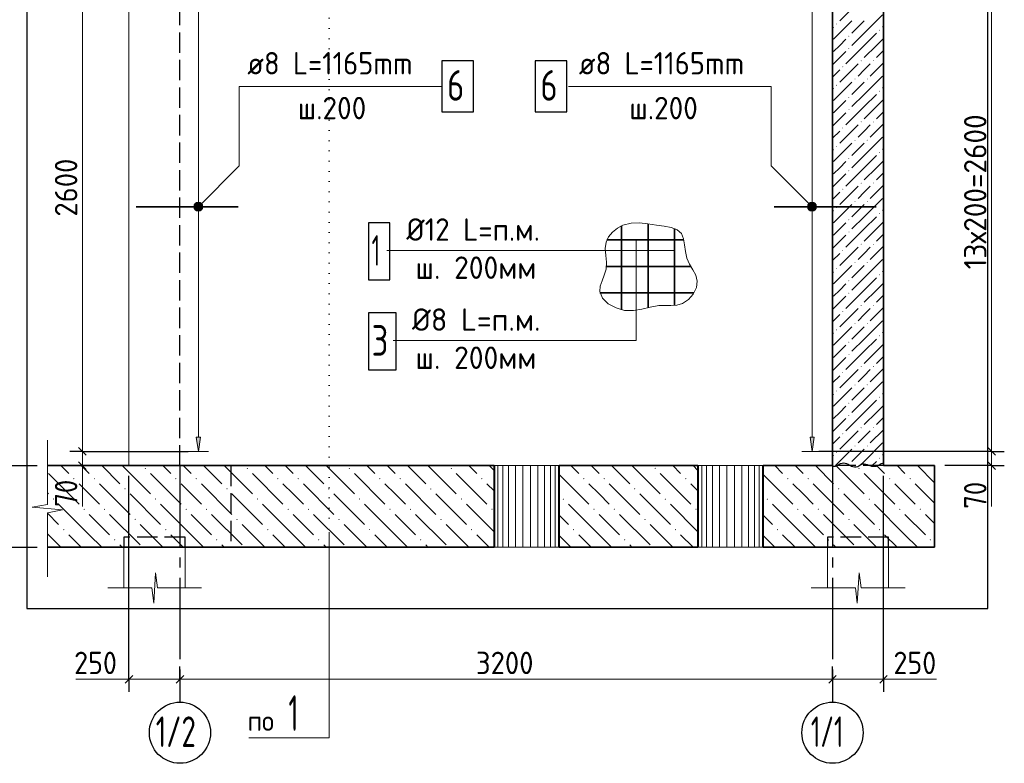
# Model space of a CAD drawing. Header units: millimetres. Extents: x 0 to 42000, y 0 to 29700.
# Tile 6 of 16: x 5109 to 14765, y 17300 to 24595. Entities that reach past the tile are written whole.
import ezdxf

# ---------------------------------------------------------------- set-up
doc = ezdxf.new("R2010")
doc.units = ezdxf.units.MM
for name, pattern in [('______2', [270, 200, -70]), ('______5', [1100, 800, -100, 100, -100]), ('______9', [100, 0, -100])]:
    doc.linetypes.add(name, pattern=pattern)
for name, color, linetype, lineweight in [('Standard', 7, 'Continuous', 25), ('ЖБ Плита Фундамента верхний уровень', 7, 'Continuous', 35), ('ЖБ Стена верхний уровень', 7, 'Continuous', 35), ('Позиционная метка линия выноска', 7, 'Continuous', 13), ('Позиционная метка номер позиции', 7, 'Continuous', 13), ('Примечания', 7, 'Continuous', 13), ('Размерная линия_ общее', 7, 'Continuous', 13), ('Сечения символ', 7, 'Continuous', 25), ('Стена обрамление П-обр.', 7, 'Continuous', 35)]:
    doc.layers.add(name, color=color, linetype=linetype, lineweight=lineweight)
doc.layers.add('Оси', color=7, linetype='______5')
doc.layers.add('Размерная выноска', color=7, linetype='Continuous')
doc.styles.add('ISOCPEUR', font='txt')

msp = doc.modelspace()

# ---------------------------------------------------------------- hatches: boundary and pattern name
at = {"layer": 'ЖБ Плита Фундамента верхний уровень', "linetype": 'Continuous', "lineweight": 18, "transparency": 33554687}
for points in [[(6334.5, 20192.1), (6341, 20198.6), (6347.5, 20192.1), (6341, 20185.6)], [(7334.5, 20192.1), (7341, 20198.6), (7347.5, 20192.1), (7341, 20185.6)], [(8334.5, 20192.1), (8341, 20198.6), (8347.5, 20192.1), (8341, 20185.6)], [(9334.5, 20192.1), (9341, 20198.6), (9347.5, 20192.1), (9341, 20185.6)], [(11334.5, 20192.1), (11341, 20198.6), (11347.5, 20192.1), (11341, 20185.6)], [(13334.5, 20192.1), (13341, 20198.6), (13347.5, 20192.1), (13341, 20185.6)], [(5634.5, 20092.1), (5641, 20098.6), (5647.5, 20092.1), (5641, 20085.6)], [(5834.5, 20092.1), (5841, 20098.6), (5847.5, 20092.1), (5841, 20085.6)], [(6634.5, 20092.1), (6641, 20098.6), (6647.5, 20092.1), (6641, 20085.6)], [(6834.5, 20092.1), (6841, 20098.6), (6847.5, 20092.1), (6841, 20085.6)], [(7634.5, 20092.1), (7641, 20098.6), (7647.5, 20092.1), (7641, 20085.6)], [(7834.5, 20092.1), (7841, 20098.6), (7847.5, 20092.1), (7841, 20085.6)], [(8634.5, 20092.1), (8641, 20098.6), (8647.5, 20092.1), (8641, 20085.6)], [(8834.5, 20092.1), (8841, 20098.6), (8847.5, 20092.1), (8841, 20085.6)], [(9634.5, 20092.1), (9641, 20098.6), (9647.5, 20092.1), (9641, 20085.6)], [(10634.5, 20092.1), (10641, 20098.6), (10647.5, 20092.1), (10641, 20085.6)], [(10834.5, 20092.1), (10841, 20098.6), (10847.5, 20092.1), (10841, 20085.6)], [(11634.5, 20092.1), (11641, 20098.6), (11647.5, 20092.1), (11641, 20085.6)], [(12634.5, 20092.1), (12641, 20098.6), (12647.5, 20092.1), (12641, 20085.6)], [(12834.5, 20092.1), (12841, 20098.6), (12847.5, 20092.1), (12841, 20085.6)], [(13634.5, 20092.1), (13641, 20098.6), (13647.5, 20092.1), (13641, 20085.6)], [(13834.5, 20092.1), (13841, 20098.6), (13847.5, 20092.1), (13841, 20085.6)], [(6134.5, 19992.1), (6141, 19998.6), (6147.5, 19992.1), (6141, 19985.6)], [(7134.5, 19992.1), (7141, 19998.6), (7147.5, 19992.1), (7141, 19985.6)], [(8134.5, 19992.1), (8141, 19998.6), (8147.5, 19992.1), (8141, 19985.6)], [(9134.5, 19992.1), (9141, 19998.6), (9147.5, 19992.1), (9141, 19985.6)], [(11134.5, 19992.1), (11141, 19998.6), (11147.5, 19992.1), (11141, 19985.6)], [(13134.5, 19992.1), (13141, 19998.6), (13147.5, 19992.1), (13141, 19985.6)], [(5434.5, 19892.1), (5441, 19898.6), (5447.5, 19892.1), (5441, 19885.6)], [(6434.5, 19892.1), (6441, 19898.6), (6447.5, 19892.1), (6441, 19885.6)], [(7434.5, 19892.1), (7441, 19898.6), (7447.5, 19892.1), (7441, 19885.6)], [(8434.5, 19892.1), (8441, 19898.6), (8447.5, 19892.1), (8441, 19885.6)], [(9434.5, 19892.1), (9441, 19898.6), (9447.5, 19892.1), (9441, 19885.6)], [(10434.5, 19892.1), (10441, 19898.6), (10447.5, 19892.1), (10441, 19885.6)], [(11434.5, 19892.1), (11441, 19898.6), (11447.5, 19892.1), (11441, 19885.6)], [(12434.5, 19892.1), (12441, 19898.6), (12447.5, 19892.1), (12441, 19885.6)], [(13434.5, 19892.1), (13441, 19898.6), (13447.5, 19892.1), (13441, 19885.6)], [(5734.5, 19792.1), (5741, 19798.6), (5747.5, 19792.1), (5741, 19785.6)], [(5934.5, 19792.1), (5941, 19798.6), (5947.5, 19792.1), (5941, 19785.6)], [(6734.5, 19792.1), (6741, 19798.6), (6747.5, 19792.1), (6741, 19785.6)], [(6934.5, 19792.1), (6941, 19798.6), (6947.5, 19792.1), (6941, 19785.6)], [(7734.5, 19792.1), (7741, 19798.6), (7747.5, 19792.1), (7741, 19785.6)], [(7934.5, 19792.1), (7941, 19798.6), (7947.5, 19792.1), (7941, 19785.6)], [(8734.5, 19792.1), (8741, 19798.6), (8747.5, 19792.1), (8741, 19785.6)], [(8934.5, 19792.1), (8941, 19798.6), (8947.5, 19792.1), (8941, 19785.6)], [(9734.5, 19792.1), (9741, 19798.6), (9747.5, 19792.1), (9741, 19785.6)], [(10734.5, 19792.1), (10741, 19798.6), (10747.5, 19792.1), (10741, 19785.6)], [(10934.5, 19792.1), (10941, 19798.6), (10947.5, 19792.1), (10941, 19785.6)], [(11734.5, 19792.1), (11741, 19798.6), (11747.5, 19792.1), (11741, 19785.6)], [(12734.5, 19792.1), (12741, 19798.6), (12747.5, 19792.1), (12741, 19785.6)], [(12934.5, 19792.1), (12941, 19798.6), (12947.5, 19792.1), (12941, 19785.6)], [(13734.5, 19792.1), (13741, 19798.6), (13747.5, 19792.1), (13741, 19785.6)], [(13934.5, 19792.1), (13941, 19798.6), (13947.5, 19792.1), (13941, 19785.6)], [(6234.5, 19692.1), (6241, 19698.6), (6247.5, 19692.1), (6241, 19685.6)], [(7234.5, 19692.1), (7241, 19698.6), (7247.5, 19692.1), (7241, 19685.6)], [(8234.5, 19692.1), (8241, 19698.6), (8247.5, 19692.1), (8241, 19685.6)], [(9234.5, 19692.1), (9241, 19698.6), (9247.5, 19692.1), (9241, 19685.6)], [(11234.5, 19692.1), (11241, 19698.6), (11247.5, 19692.1), (11241, 19685.6)], [(13234.5, 19692.1), (13241, 19698.6), (13247.5, 19692.1), (13241, 19685.6)], [(5534.5, 19592.1), (5541, 19598.6), (5547.5, 19592.1), (5541, 19585.6)], [(6534.5, 19592.1), (6541, 19598.6), (6547.5, 19592.1), (6541, 19585.6)], [(7534.5, 19592.1), (7541, 19598.6), (7547.5, 19592.1), (7541, 19585.6)], [(8534.5, 19592.1), (8541, 19598.6), (8547.5, 19592.1), (8541, 19585.6)], [(9534.5, 19592.1), (9541, 19598.6), (9547.5, 19592.1), (9541, 19585.6)], [(10534.5, 19592.1), (10541, 19598.6), (10547.5, 19592.1), (10541, 19585.6)], [(11534.5, 19592.1), (11541, 19598.6), (11547.5, 19592.1), (11541, 19585.6)], [(12534.5, 19592.1), (12541, 19598.6), (12547.5, 19592.1), (12541, 19585.6)], [(13534.5, 19592.1), (13541, 19598.6), (13547.5, 19592.1), (13541, 19585.6)], [(6034.5, 19492.1), (6041, 19498.6), (6047.5, 19492.1), (6041, 19485.6)], [(7034.5, 19492.1), (7041, 19498.6), (7047.5, 19492.1), (7041, 19485.6)], [(8034.5, 19492.1), (8041, 19498.6), (8047.5, 19492.1), (8041, 19485.6)], [(9034.5, 19492.1), (9041, 19498.6), (9047.5, 19492.1), (9041, 19485.6)], [(11034.5, 19492.1), (11041, 19498.6), (11047.5, 19492.1), (11041, 19485.6)], [(13034.5, 19492.1), (13041, 19498.6), (13047.5, 19492.1), (13041, 19485.6)], [(14034.5, 19492.1), (14041, 19498.6), (14047.5, 19492.1), (14041, 19485.6)]]:
    msp.add_hatch(color=7, dxfattribs=at).paths.add_polyline_path(points, flags=16)
at = {"layer": 'ЖБ Стена верхний уровень', "linetype": 'Continuous', "lineweight": 18, "transparency": 33554687}
for points in [[(13116, 24552.1), (13121, 24557.1), (13126, 24552.1), (13121, 24547.1)], [(13236, 24432.1), (13241, 24437.1), (13246, 24432.1), (13241, 24427.1)], [(13536, 24492.1), (13541, 24497.1), (13546, 24492.1), (13541, 24487.1)], [(13236, 24312.1), (13241, 24317.1), (13246, 24312.1), (13241, 24307.1)], [(13356, 24192.1), (13361, 24197.1), (13366, 24192.1), (13361, 24187.1)], [(13476, 24192.1), (13481, 24197.1), (13486, 24192.1), (13481, 24187.1)], [(13176, 24132.1), (13181, 24137.1), (13186, 24132.1), (13181, 24127.1)], [(13116, 23952.1), (13121, 23957.1), (13126, 23952.1), (13121, 23947.1)], [(13296, 24012.1), (13301, 24017.1), (13306, 24012.1), (13301, 24007.1)], [(13416, 24012.1), (13421, 24017.1), (13426, 24012.1), (13421, 24007.1)], [(13536, 23892.1), (13541, 23897.1), (13546, 23892.1), (13541, 23887.1)], [(13236, 23832.1), (13241, 23837.1), (13246, 23832.1), (13241, 23827.1)], [(13236, 23712.1), (13241, 23717.1), (13246, 23712.1), (13241, 23707.1)], [(13356, 23592.1), (13361, 23597.1), (13366, 23592.1), (13361, 23587.1)], [(13476, 23592.1), (13481, 23597.1), (13486, 23592.1), (13481, 23587.1)], [(13176, 23532.1), (13181, 23537.1), (13186, 23532.1), (13181, 23527.1)], [(13296, 23412.1), (13301, 23417.1), (13306, 23412.1), (13301, 23407.1)], [(13416, 23412.1), (13421, 23417.1), (13426, 23412.1), (13421, 23407.1)], [(13116, 23352.1), (13121, 23357.1), (13126, 23352.1), (13121, 23347.1)], [(13536, 23292.1), (13541, 23297.1), (13546, 23292.1), (13541, 23287.1)], [(13236, 23232.1), (13241, 23237.1), (13246, 23232.1), (13241, 23227.1)], [(13236, 23112.1), (13241, 23117.1), (13246, 23112.1), (13241, 23107.1)], [(13356, 22992.1), (13361, 22997.1), (13366, 22992.1), (13361, 22987.1)], [(13476, 22992.1), (13481, 22997.1), (13486, 22992.1), (13481, 22987.1)], [(13176, 22932.1), (13181, 22937.1), (13186, 22932.1), (13181, 22927.1)], [(13296, 22812.1), (13301, 22817.1), (13306, 22812.1), (13301, 22807.1)], [(13416, 22812.1), (13421, 22817.1), (13426, 22812.1), (13421, 22807.1)], [(13116, 22752.1), (13121, 22757.1), (13126, 22752.1), (13121, 22747.1)], [(13536, 22692.1), (13541, 22697.1), (13546, 22692.1), (13541, 22687.1)], [(13236, 22632.1), (13241, 22637.1), (13246, 22632.1), (13241, 22627.1)], [(13236, 22512.1), (13241, 22517.1), (13246, 22512.1), (13241, 22507.1)], [(13176, 22332.1), (13181, 22337.1), (13186, 22332.1), (13181, 22327.1)], [(13356, 22392.1), (13361, 22397.1), (13366, 22392.1), (13361, 22387.1)], [(13476, 22392.1), (13481, 22397.1), (13486, 22392.1), (13481, 22387.1)], [(13296, 22212.1), (13301, 22217.1), (13306, 22212.1), (13301, 22207.1)], [(13416, 22212.1), (13421, 22217.1), (13426, 22212.1), (13421, 22207.1)], [(13116, 22152.1), (13121, 22157.1), (13126, 22152.1), (13121, 22147.1)], [(13236, 22032.1), (13241, 22037.1), (13246, 22032.1), (13241, 22027.1)], [(13536, 22092.1), (13541, 22097.1), (13546, 22092.1), (13541, 22087.1)], [(13236, 21912.1), (13241, 21917.1), (13246, 21912.1), (13241, 21907.1)], [(13176, 21732.1), (13181, 21737.1), (13186, 21732.1), (13181, 21727.1)], [(13356, 21792.1), (13361, 21797.1), (13366, 21792.1), (13361, 21787.1)], [(13476, 21792.1), (13481, 21797.1), (13486, 21792.1), (13481, 21787.1)], [(13116, 21552.1), (13121, 21557.1), (13126, 21552.1), (13121, 21547.1)], [(13296, 21612.1), (13301, 21617.1), (13306, 21612.1), (13301, 21607.1)], [(13416, 21612.1), (13421, 21617.1), (13426, 21612.1), (13421, 21607.1)], [(13236, 21432.1), (13241, 21437.1), (13246, 21432.1), (13241, 21427.1)], [(13536, 21492.1), (13541, 21497.1), (13546, 21492.1), (13541, 21487.1)], [(13236, 21312.1), (13241, 21317.1), (13246, 21312.1), (13241, 21307.1)], [(13356, 21192.1), (13361, 21197.1), (13366, 21192.1), (13361, 21187.1)], [(13476, 21192.1), (13481, 21197.1), (13486, 21192.1), (13481, 21187.1)], [(13176, 21132.1), (13181, 21137.1), (13186, 21132.1), (13181, 21127.1)], [(13116, 20952.1), (13121, 20957.1), (13126, 20952.1), (13121, 20947.1)], [(13296, 21012.1), (13301, 21017.1), (13306, 21012.1), (13301, 21007.1)], [(13416, 21012.1), (13421, 21017.1), (13426, 21012.1), (13421, 21007.1)], [(13536, 20892.1), (13541, 20897.1), (13546, 20892.1), (13541, 20887.1)], [(13236, 20832.1), (13241, 20837.1), (13246, 20832.1), (13241, 20827.1)], [(13236, 20712.1), (13241, 20717.1), (13246, 20712.1), (13241, 20707.1)], [(13356, 20592.1), (13361, 20597.1), (13366, 20592.1), (13361, 20587.1)], [(13476, 20592.1), (13481, 20597.1), (13486, 20592.1), (13481, 20587.1)], [(13176, 20532.1), (13181, 20537.1), (13186, 20532.1), (13181, 20527.1)], [(13296, 20412.1), (13301, 20417.1), (13306, 20412.1), (13301, 20407.1)], [(13416, 20412.1), (13421, 20417.1), (13426, 20412.1), (13421, 20407.1)], [(13116, 20352.1), (13121, 20357.1), (13126, 20352.1), (13121, 20347.1)], [(13536, 20292.1), (13541, 20297.1), (13546, 20292.1), (13541, 20287.1)], [(13236, 20232.1), (13241, 20237.1), (13246, 20232.1), (13241, 20227.1)]]:
    msp.add_hatch(color=7, dxfattribs=at).paths.add_polyline_path(points, flags=16)
at = {"layer": 'Позиционная метка линия выноска', "linetype": 'Continuous', "lineweight": 13, "transparency": 33554687}
for points in [[(6892.7, 22728.2), (6829, 22791.8), (6817.6, 22771.5)], [(6904.1, 22748.5), (6849.4, 22803.3), (6829, 22791.8)], [(6904.1, 22748.5), (6829, 22791.8), (6892.7, 22728.2)], [(6904.1, 22771.5), (6872.3, 22803.3), (6849.4, 22803.3)], [(6904.1, 22771.5), (6849.4, 22803.3), (6904.1, 22748.5)], [(6872.3, 22803.3), (6904.1, 22771.5), (6892.7, 22791.8)], [(12836.6, 22771.5), (12868.4, 22803.3), (12848, 22791.8)], [(12868.4, 22803.3), (12836.6, 22771.5), (12836.6, 22748.5)], [(12868.4, 22803.3), (12836.6, 22748.5), (12891.3, 22803.3)], [(12891.3, 22803.3), (12836.6, 22748.5), (12848, 22728.2)], [(12891.3, 22803.3), (12848, 22728.2), (12911.7, 22791.8)], [(12911.7, 22791.8), (12848, 22728.2), (12868.4, 22716.7)], [(12911.7, 22791.8), (12868.4, 22716.7), (12923.1, 22771.5)], [(6892.7, 22728.2), (6817.6, 22771.5), (6872.3, 22716.7)], [(6872.3, 22716.7), (6817.6, 22771.5), (6817.6, 22748.5)], [(6872.3, 22716.7), (6817.6, 22748.5), (6849.4, 22716.7)], [(6849.4, 22716.7), (6817.6, 22748.5), (6829, 22728.2)], [(12923.1, 22771.5), (12868.4, 22716.7), (12891.3, 22716.7)], [(12923.1, 22771.5), (12891.3, 22716.7), (12923.1, 22748.5)], [(12923.1, 22748.5), (12891.3, 22716.7), (12911.7, 22728.2)]]:
    msp.add_hatch(color=7, dxfattribs=at).paths.add_polyline_path(points)
at = {"layer": 'Стена обрамление П-обр.', "linetype": 'Continuous', "lineweight": 13, "transparency": 33554687}
for points in [[(6880.9, 20500), (6860.9, 20360), (6840.9, 20500)], [(12899.8, 20500), (12879.8, 20360), (12859.8, 20500)]]:
    msp.add_hatch(color=7, dxfattribs=at).paths.add_polyline_path(points, flags=16)

# ---------------------------------------------------------------- linework, layer by layer
at = {"layer": 'Standard', "color": 7, "linetype": 'Continuous', "lineweight": 18, "transparency": 33554687}
for p, q in [((6180.3, 25700), (6180.3, 20220)), ((9767.6, 20220), (9760.8, 20220)), ((9767.6, 20220), (9767.6, 19420)), ((9799.7, 20220), (9767.6, 20220)), ((9799.7, 20220), (9799.7, 19420)), ((9846, 20220), (9799.7, 20220)), ((9846, 20220), (9846, 19420)), ((9904, 20220), (9846, 20220)), ((9904, 20220), (9904, 19420)), ((9970.9, 20220), (9904, 20220)), ((9970.9, 20220), (9970.9, 19420)), ((10043.2, 20220), (9970.9, 20220)), ((10043.2, 20220), (10043.2, 19420)), ((10117.5, 20220), (10043.2, 20220)), ((10117.5, 20220), (10117.5, 19420)), ((10189.8, 20220), (10117.5, 20220)), ((10189.8, 20220), (10189.8, 19420)), ((10256.7, 20220), (10189.8, 20220)), ((10256.7, 20220), (10256.7, 19420)), ((10314.7, 20220), (10256.7, 20220)), ((10314.7, 20220), (10314.7, 19420)), ((10360.9, 20220), (10314.7, 20220)), ((10360.9, 20220), (10360.9, 19420)), ((10393.1, 20220), (10360.9, 20220)), ((10393.1, 20220), (10393.1, 19420)), ((10399.9, 20220), (10393.1, 20220)), ((11767.6, 20220), (11760.8, 20220)), ((11767.6, 20220), (11767.6, 19420)), ((11799.7, 20220), (11767.6, 20220)), ((11799.7, 20220), (11799.7, 19420)), ((11846, 20220), (11799.7, 20220)), ((11846, 20220), (11846, 19420)), ((11904, 20220), (11846, 20220)), ((11904, 20220), (11904, 19420)), ((11970.9, 20220), (11904, 20220)), ((11970.9, 20220), (11970.9, 19420)), ((12043.2, 20220), (11970.9, 20220)), ((12043.2, 20220), (12043.2, 19420)), ((12117.5, 20220), (12043.2, 20220)), ((12117.5, 20220), (12117.5, 19420)), ((12189.8, 20220), (12117.5, 20220)), ((12189.8, 20220), (12189.8, 19420)), ((12256.7, 20220), (12189.8, 20220)), ((12256.7, 20220), (12256.7, 19420)), ((12314.7, 20220), (12256.7, 20220)), ((12314.7, 20220), (12314.7, 19420)), ((12360.9, 20220), (12314.7, 20220)), ((12360.9, 20220), (12360.9, 19420)), ((12393.1, 20220), (12360.9, 20220)), ((12393.1, 20220), (12393.1, 19420)), ((12399.9, 20220), (12393.1, 20220)), ((6130.3, 19420), (6130.3, 19020)), ((6730.3, 19020), (6730.3, 19420)), ((9760.8, 19420), (9767.6, 19420)), ((9767.6, 19420), (9799.7, 19420)), ((9799.7, 19420), (9846, 19420)), ((9846, 19420), (9904, 19420)), ((9904, 19420), (9970.9, 19420)), ((9970.9, 19420), (10043.2, 19420)), ((10043.2, 19420), (10117.5, 19420)), ((10117.5, 19420), (10189.8, 19420)), ((10189.8, 19420), (10256.7, 19420)), ((10256.7, 19420), (10314.7, 19420)), ((10314.7, 19420), (10360.9, 19420)), ((10360.9, 19420), (10393.1, 19420)), ((10393.1, 19420), (10399.9, 19420)), ((11760.8, 19420), (11767.6, 19420)), ((11767.6, 19420), (11799.7, 19420)), ((11799.7, 19420), (11846, 19420)), ((11846, 19420), (11904, 19420)), ((11904, 19420), (11970.9, 19420)), ((11970.9, 19420), (12043.2, 19420)), ((12043.2, 19420), (12117.5, 19420)), ((12117.5, 19420), (12189.8, 19420)), ((12189.8, 19420), (12256.7, 19420)), ((12256.7, 19420), (12314.7, 19420)), ((12314.7, 19420), (12360.9, 19420)), ((12360.9, 19420), (12393.1, 19420)), ((12393.1, 19420), (12399.9, 19420)), ((13030.4, 19420), (13030.4, 19020)), ((13630.3, 19020), (13630.3, 19420))]:
    msp.add_line(p, q, dxfattribs=at)
at = {"layer": 'Standard', "color": 7, "linetype": 'Continuous', "lineweight": 13, "transparency": 33554687}
for p, q in [((5724.1, 25560), (5724.1, 20360)), ((14640.2, 25560), (14640.2, 20360)), ((5380.3, 20468.7), (5380.3, 19838.9)), ((5724.1, 20360), (5724.1, 20220)), ((14640.2, 20360), (14640.2, 20220)), ((5724.1, 20220), (5724.1, 20145)), ((14640.2, 20220), (14640.2, 20145)), ((5380.3, 19838.9), (5230.3, 19812.1)), ((5230.3, 19812.1), (5530.3, 19785.3)), ((5530.3, 19785.3), (5380.3, 19758.5)), ((5380.3, 19758.5), (5380.3, 19128.7)), ((5380.3, 19128.7), (5380.3, 19128.7)), ((6423, 18870), (6441.4, 19170)), ((6441.4, 19170), (6459.8, 19020)), ((13323, 18870), (13341.4, 19170)), ((13341.4, 19170), (13359.8, 19020)), ((5972.2, 19020), (6404.6, 19020)), ((6404.6, 19020), (6423, 18870)), ((6459.8, 19020), (6892.2, 19020)), ((6892.2, 19020), (6892.2, 19020)), ((12872.2, 19020), (13304.6, 19020)), ((13304.6, 19020), (13323, 18870)), ((13359.8, 19020), (13792.2, 19020)), ((13792.2, 19020), (13792.2, 19020))]:
    msp.add_line(p, q, dxfattribs=at)
at = {"layer": 'Standard', "color": 7, "linetype": 'Continuous', "lineweight": 25, "transparency": 33554687}
for p, q in [((5686.6, 20397.5), (5761.6, 20322.5)), ((14602.7, 20397.5), (14677.7, 20322.5)), ((5686.6, 20257.5), (5761.6, 20182.5)), ((14602.7, 20257.5), (14677.7, 20182.5))]:
    msp.add_line(p, q, dxfattribs=at)
at = {"layer": 'Standard', "color": 7, "linetype": 'Continuous', "lineweight": -3, "transparency": 33554687}
for p, q in [((5724.1, 20360), (5599.1, 20360)), ((5724.1, 20360), (5849.1, 20360)), ((5724.1, 20360), (6760.9, 20360)), ((14640.2, 20360), (14515.2, 20360)), ((14640.2, 20360), (14765.2, 20360)), ((5724.1, 20220), (5599.1, 20220)), ((5724.1, 20220), (5849.1, 20220)), ((5724.1, 20220), (6080.3, 20220)), ((14640.2, 20220), (14515.2, 20220)), ((14640.2, 20220), (14765.2, 20220))]:
    msp.add_line(p, q, dxfattribs=at)
at = {"layer": 'Standard', "color": 254, "linetype": 'Continuous', "lineweight": 25, "true_color": 0xc4c4ff, "transparency": 33554687}
msp.add_lwpolyline([(5180.3, 18820), (14603.5, 18820), (14603.5, 26900), (5180.3, 26900), (5180.3, 18820)], dxfattribs=at)
at = {"layer": 'Standard', "color": 7, "linetype": 'Continuous', "lineweight": -3, "transparency": 33554687}
for points in [[(14640.2, 20360), (14623.2, 20360), (14623.2, 20360), (12945.6, 20360)], [(14640.2, 20220), (14623.2, 20220), (14623.2, 20220), (14180.3, 20220)]]:
    msp.add_lwpolyline(points, dxfattribs=at)
at = {"layer": 'ЖБ Плита Фундамента верхний уровень', "color": 7, "linetype": 'Continuous', "lineweight": 35, "transparency": 33554687}
for p, q in [((9760.8, 20220), (5380.3, 20220)), ((9760.8, 19420), (9760.8, 20220)), ((10399.9, 20220), (10399.9, 19420)), ((11760.8, 20220), (10399.9, 20220)), ((11760.8, 19420), (11760.8, 20220)), ((12399.9, 20220), (12399.9, 19420)), ((13080.3, 20220), (12399.9, 20220)), ((14080.3, 20220), (13580.3, 20220)), ((14080.3, 19420), (14080.3, 20220)), ((5380.3, 19420), (9760.8, 19420)), ((10399.9, 19420), (11760.8, 19420)), ((12399.9, 19420), (14080.3, 19420))]:
    msp.add_line(p, q, dxfattribs=at)
at = {"layer": 'ЖБ Плита Фундамента верхний уровень', "color": 252, "linetype": 'Continuous', "lineweight": 18, "true_color": 0x8f8f8f, "transparency": 33554687}
for p, q in [((5513.1, 20220), (5591, 20142.1)), ((5713.1, 20220), (5791, 20142.1)), ((5913.1, 20220), (6091, 20042.1)), ((6113.1, 20220), (6391, 19942.1)), ((6513.1, 20220), (6591, 20142.1)), ((6713.1, 20220), (6791, 20142.1)), ((6913.1, 20220), (7091, 20042.1)), ((7113.1, 20220), (7391, 19942.1)), ((7513.1, 20220), (7591, 20142.1)), ((7713.1, 20220), (7791, 20142.1)), ((7913.1, 20220), (8091, 20042.1)), ((8113.1, 20220), (8391, 19942.1)), ((8513.1, 20220), (8591, 20142.1)), ((8713.1, 20220), (8791, 20142.1)), ((8913.1, 20220), (9091, 20042.1)), ((9113.1, 20220), (9391, 19942.1)), ((9513.1, 20220), (9591, 20142.1)), ((9713.1, 20220), (9760.8, 20172.3)), ((10513.1, 20220), (10591, 20142.1)), ((10713.1, 20220), (10791, 20142.1)), ((10913.1, 20220), (11091, 20042.1)), ((11113.1, 20220), (11391, 19942.1)), ((11513.1, 20220), (11591, 20142.1)), ((11713.1, 20220), (11760.8, 20172.3)), ((12513.1, 20220), (12591, 20142.1)), ((12713.1, 20220), (12791, 20142.1)), ((12913.1, 20220), (13091, 20042.1)), ((13113.1, 20220), (13391, 19942.1)), ((13513.1, 20220), (13591, 20142.1)), ((13713.1, 20220), (13791, 20142.1)), ((13913.1, 20220), (14080.3, 20052.7)), ((5391, 20142.1), (5691, 19842.1)), ((6391, 20142.1), (6691, 19842.1)), ((7391, 20142.1), (7691, 19842.1)), ((8391, 20142.1), (8691, 19842.1)), ((9391, 20142.1), (9691, 19842.1)), ((10399.9, 20133.2), (10691, 19842.1)), ((11391, 20142.1), (11691, 19842.1)), ((12399.9, 20133.2), (12691, 19842.1)), ((13391, 20142.1), (13691, 19842.1)), ((5791, 19942.1), (5691, 20042.1)), ((5891, 20042.1), (6191, 19742.1)), ((6791, 19942.1), (6691, 20042.1)), ((6891, 20042.1), (7191, 19742.1)), ((7791, 19942.1), (7691, 20042.1)), ((7891, 20042.1), (8191, 19742.1)), ((8791, 19942.1), (8691, 20042.1)), ((8891, 20042.1), (9191, 19742.1)), ((9760.8, 19972.3), (9691, 20042.1)), ((10791, 19942.1), (10691, 20042.1)), ((10891, 20042.1), (11191, 19742.1)), ((11760.8, 19972.3), (11691, 20042.1)), ((12791, 19942.1), (12691, 20042.1)), ((12891, 20042.1), (13191, 19742.1)), ((13791, 19942.1), (13691, 20042.1)), ((13891, 20042.1), (14080.3, 19852.7)), ((5380.3, 19952.7), (5391, 19942.1)), ((5891, 19842.1), (5791, 19942.1)), ((6191, 19942.1), (6491, 19642.1)), ((6891, 19842.1), (6791, 19942.1)), ((7191, 19942.1), (7491, 19642.1)), ((7891, 19842.1), (7791, 19942.1)), ((8191, 19942.1), (8491, 19642.1)), ((8891, 19842.1), (8791, 19942.1)), ((9191, 19942.1), (9491, 19642.1)), ((10891, 19842.1), (10791, 19942.1)), ((11191, 19942.1), (11491, 19642.1)), ((12891, 19842.1), (12791, 19942.1)), ((13191, 19942.1), (13491, 19642.1)), ((13891, 19842.1), (13791, 19942.1)), ((5791, 19542.1), (5491, 19842.1)), ((6791, 19542.1), (6491, 19842.1)), ((7791, 19542.1), (7491, 19842.1)), ((8791, 19542.1), (8491, 19842.1)), ((9760.8, 19572.3), (9491, 19842.1)), ((10791, 19542.1), (10491, 19842.1)), ((11760.8, 19572.3), (11491, 19842.1)), ((12791, 19542.1), (12491, 19842.1)), ((13791, 19542.1), (13491, 19842.1)), ((5380.3, 19752.7), (5491, 19642.1)), ((5791, 19742.1), (5991, 19542.1)), ((5991, 19742.1), (6291, 19442.1)), ((6791, 19742.1), (6991, 19542.1)), ((6991, 19742.1), (7291, 19442.1)), ((7791, 19742.1), (7991, 19542.1)), ((7991, 19742.1), (8291, 19442.1)), ((8791, 19742.1), (8991, 19542.1)), ((8991, 19742.1), (9291, 19442.1)), ((10399.9, 19733.2), (10491, 19642.1)), ((10791, 19742.1), (10991, 19542.1)), ((10991, 19742.1), (11291, 19442.1)), ((12399.9, 19733.2), (12491, 19642.1)), ((12791, 19742.1), (12991, 19542.1)), ((12991, 19742.1), (13291, 19442.1)), ((13791, 19742.1), (13991, 19542.1)), ((13991, 19742.1), (14080.3, 19652.7)), ((6513.1, 19420), (6291, 19642.1)), ((7513.1, 19420), (7291, 19642.1)), ((8513.1, 19420), (8291, 19642.1)), ((9513.1, 19420), (9291, 19642.1)), ((11513.1, 19420), (11291, 19642.1)), ((13513.1, 19420), (13291, 19642.1)), ((5513.1, 19420), (5380.3, 19552.7)), ((5591, 19542.1), (5713.1, 19420)), ((5791, 19542.1), (5913.1, 19420)), ((6591, 19542.1), (6713.1, 19420)), ((6791, 19542.1), (6913.1, 19420)), ((7591, 19542.1), (7713.1, 19420)), ((7791, 19542.1), (7913.1, 19420)), ((8591, 19542.1), (8713.1, 19420)), ((8791, 19542.1), (8913.1, 19420)), ((9591, 19542.1), (9713.1, 19420)), ((10513.1, 19420), (10399.9, 19533.2)), ((10591, 19542.1), (10713.1, 19420)), ((10791, 19542.1), (10913.1, 19420)), ((11591, 19542.1), (11713.1, 19420)), ((12513.1, 19420), (12399.9, 19533.2)), ((12591, 19542.1), (12713.1, 19420)), ((12791, 19542.1), (12913.1, 19420)), ((13591, 19542.1), (13713.1, 19420)), ((13791, 19542.1), (13913.1, 19420)), ((6113.1, 19420), (6091, 19442.1)), ((7113.1, 19420), (7091, 19442.1)), ((8113.1, 19420), (8091, 19442.1)), ((9113.1, 19420), (9091, 19442.1)), ((11113.1, 19420), (11091, 19442.1)), ((13113.1, 19420), (13091, 19442.1))]:
    msp.add_line(p, q, dxfattribs=at)
at = {"layer": 'ЖБ Стена верхний уровень', "color": 7, "linetype": 'Continuous', "lineweight": 35, "transparency": 33554687}
for p, q in [((13080.3, 25700), (13080.3, 20220)), ((13580.3, 20220), (13580.3, 25700))]:
    msp.add_line(p, q, dxfattribs=at)
at = {"layer": 'ЖБ Стена верхний уровень', "color": 251, "linetype": 'Continuous', "lineweight": 18, "true_color": 0x494949, "transparency": 33554687}
for p, q in [((13331, 24762.1), (13151, 24582.1)), ((13391, 24462.1), (13571, 24642.1)), ((13271, 24582.1), (13091, 24402.1)), ((13391, 24582.1), (13271, 24462.1)), ((13580.3, 24531.4), (13571, 24522.1)), ((13080.3, 24511.4), (13091, 24522.1)), ((13391, 24462.1), (13271, 24342.1)), ((13511, 24462.1), (13391, 24342.1)), ((13091, 24282.1), (13151, 24342.1)), ((13151, 24342.1), (13211, 24402.1)), ((13391, 24342.1), (13211, 24162.1)), ((13511, 24342.1), (13391, 24222.1)), ((13511, 24342.1), (13580.3, 24411.4)), ((13211, 24282.1), (13080.3, 24151.4)), ((13580.3, 24291.4), (13511, 24222.1)), ((13331, 24162.1), (13151, 23982.1)), ((13391, 24102.1), (13451, 24162.1)), ((13580.3, 24171.4), (13451, 24042.1)), ((13151, 24102.1), (13080.3, 24031.4)), ((13331, 24042.1), (13391, 24102.1)), ((13271, 23982.1), (13091, 23802.1)), ((13391, 23982.1), (13271, 23862.1)), ((13391, 23862.1), (13571, 24042.1)), ((13080.3, 23911.4), (13091, 23922.1)), ((13391, 23862.1), (13271, 23742.1)), ((13511, 23862.1), (13391, 23742.1)), ((13580.3, 23931.4), (13571, 23922.1)), ((13151, 23742.1), (13211, 23802.1)), ((13511, 23742.1), (13580.3, 23811.4)), ((13211, 23682.1), (13080.3, 23551.4)), ((13091, 23682.1), (13151, 23742.1)), ((13391, 23742.1), (13211, 23562.1)), ((13511, 23742.1), (13391, 23622.1)), ((13580.3, 23691.4), (13511, 23622.1)), ((13331, 23562.1), (13151, 23382.1)), ((13391, 23502.1), (13451, 23562.1)), ((13580.3, 23571.4), (13451, 23442.1)), ((13151, 23502.1), (13080.3, 23431.4)), ((13331, 23442.1), (13391, 23502.1)), ((13271, 23382.1), (13091, 23202.1)), ((13391, 23382.1), (13271, 23262.1)), ((13391, 23262.1), (13571, 23442.1)), ((13080.3, 23311.4), (13091, 23322.1)), ((13580.3, 23331.4), (13571, 23322.1)), ((13151, 23142.1), (13211, 23202.1)), ((13391, 23262.1), (13271, 23142.1)), ((13511, 23262.1), (13391, 23142.1)), ((13511, 23142.1), (13580.3, 23211.4)), ((13211, 23082.1), (13080.3, 22951.4)), ((13091, 23082.1), (13151, 23142.1)), ((13391, 23142.1), (13211, 22962.1)), ((13511, 23142.1), (13391, 23022.1)), ((13580.3, 23091.4), (13511, 23022.1)), ((13151, 22902.1), (13080.3, 22831.4)), ((13331, 22962.1), (13151, 22782.1)), ((13331, 22842.1), (13391, 22902.1)), ((13391, 22902.1), (13451, 22962.1)), ((13580.3, 22971.4), (13451, 22842.1)), ((13391, 22662.1), (13571, 22842.1)), ((13080.3, 22711.4), (13091, 22722.1)), ((13271, 22782.1), (13091, 22602.1)), ((13391, 22782.1), (13271, 22662.1)), ((13580.3, 22731.4), (13571, 22722.1)), ((13151, 22542.1), (13211, 22602.1)), ((13391, 22662.1), (13271, 22542.1)), ((13511, 22662.1), (13391, 22542.1)), ((13511, 22542.1), (13580.3, 22611.4)), ((13091, 22482.1), (13151, 22542.1)), ((13391, 22542.1), (13211, 22362.1)), ((13511, 22542.1), (13391, 22422.1)), ((13211, 22482.1), (13080.3, 22351.4)), ((13580.3, 22491.4), (13511, 22422.1)), ((13331, 22362.1), (13151, 22182.1)), ((13391, 22302.1), (13451, 22362.1)), ((13580.3, 22371.4), (13451, 22242.1)), ((13151, 22302.1), (13080.3, 22231.4)), ((13331, 22242.1), (13391, 22302.1)), ((13391, 22062.1), (13571, 22242.1)), ((13080.3, 22111.4), (13091, 22122.1)), ((13271, 22182.1), (13091, 22002.1)), ((13391, 22182.1), (13271, 22062.1)), ((13580.3, 22131.4), (13571, 22122.1)), ((13391, 22062.1), (13271, 21942.1)), ((13511, 22062.1), (13391, 21942.1)), ((13091, 21882.1), (13151, 21942.1)), ((13151, 21942.1), (13211, 22002.1)), ((13391, 21942.1), (13211, 21762.1)), ((13511, 21942.1), (13391, 21822.1)), ((13511, 21942.1), (13580.3, 22011.4)), ((13211, 21882.1), (13080.3, 21751.4)), ((13580.3, 21891.4), (13511, 21822.1)), ((13331, 21762.1), (13151, 21582.1)), ((13391, 21702.1), (13451, 21762.1)), ((13580.3, 21771.4), (13451, 21642.1)), ((13151, 21702.1), (13080.3, 21631.4)), ((13331, 21642.1), (13391, 21702.1)), ((13391, 21462.1), (13571, 21642.1)), ((13271, 21582.1), (13091, 21402.1)), ((13391, 21582.1), (13271, 21462.1)), ((13080.3, 21511.4), (13091, 21522.1)), ((13391, 21462.1), (13271, 21342.1)), ((13511, 21462.1), (13391, 21342.1)), ((13580.3, 21531.4), (13571, 21522.1)), ((13091, 21282.1), (13151, 21342.1)), ((13151, 21342.1), (13211, 21402.1)), ((13391, 21342.1), (13211, 21162.1)), ((13511, 21342.1), (13391, 21222.1)), ((13511, 21342.1), (13580.3, 21411.4)), ((13211, 21282.1), (13080.3, 21151.4)), ((13580.3, 21291.4), (13511, 21222.1)), ((13331, 21162.1), (13151, 20982.1)), ((13391, 21102.1), (13451, 21162.1)), ((13580.3, 21171.4), (13451, 21042.1)), ((13151, 21102.1), (13080.3, 21031.4)), ((13331, 21042.1), (13391, 21102.1)), ((13271, 20982.1), (13091, 20802.1)), ((13391, 20982.1), (13271, 20862.1)), ((13391, 20862.1), (13571, 21042.1)), ((13080.3, 20911.4), (13091, 20922.1)), ((13391, 20862.1), (13271, 20742.1)), ((13511, 20862.1), (13391, 20742.1)), ((13580.3, 20931.4), (13571, 20922.1)), ((13151, 20742.1), (13211, 20802.1)), ((13511, 20742.1), (13580.3, 20811.4)), ((13211, 20682.1), (13080.3, 20551.4)), ((13091, 20682.1), (13151, 20742.1)), ((13391, 20742.1), (13211, 20562.1)), ((13511, 20742.1), (13391, 20622.1)), ((13580.3, 20691.4), (13511, 20622.1)), ((13580.3, 20571.4), (13451, 20442.1)), ((13151, 20502.1), (13080.3, 20431.4)), ((13331, 20562.1), (13151, 20382.1)), ((13331, 20442.1), (13391, 20502.1)), ((13391, 20502.1), (13451, 20562.1)), ((13271, 20382.1), (13108.9, 20220)), ((13391, 20382.1), (13271, 20262.1)), ((13391, 20262.1), (13571, 20442.1)), ((13080.3, 20311.4), (13091, 20322.1)), ((13580.3, 20331.4), (13571, 20322.1)), ((13391, 20262.1), (13348.9, 20220)), ((13511, 20262.1), (13468.9, 20220))]:
    msp.add_line(p, q, dxfattribs=at)
at = {"layer": 'Оси', "color": 8, "linetype": '______5', "lineweight": -3, "transparency": 33554687}
for p, q in [((6680.3, 20220), (6680.3, 17900)), ((13080.3, 20220), (13080.3, 17900))]:
    msp.add_line(p, q, dxfattribs=at)
at = {"layer": 'Оси', "color": 7, "linetype": 'Continuous', "lineweight": -3, "transparency": 33554687}
for centre in [(6680.3, 17600), (13080.3, 17600)]:
    msp.add_circle(centre, 300, dxfattribs=at)
at = {"layer": 'Позиционная метка линия выноска', "color": 7, "linetype": 'Continuous', "lineweight": 13, "transparency": 33554687}
for p, q in [((6829, 22791.8), (6829, 22791.8)), ((6892.7, 22791.8), (6892.7, 22791.8)), ((12848, 22791.8), (12848, 22791.8)), ((12911.7, 22791.8), (12911.7, 22791.8)), ((6829, 22728.2), (6829, 22728.2)), ((6892.7, 22728.2), (6892.7, 22728.2)), ((12848, 22728.2), (12848, 22728.2)), ((12911.7, 22728.2), (12911.7, 22728.2))]:
    msp.add_line(p, q, dxfattribs=at)
for points in [[(9249.9, 23940), (7260.9, 23940), (7260.9, 23160), (6860.9, 22760)], [(10490.9, 23940), (12479.8, 23940), (12479.8, 23160), (12879.8, 22760)]]:
    msp.add_lwpolyline(points, dxfattribs=at)
for centre in [(6860.9, 22760), (12879.8, 22760)]:
    msp.add_circle(centre, 45, dxfattribs=at)
at = {"layer": 'Позиционная метка номер позиции', "color": 7, "linetype": 'Continuous', "lineweight": 35, "transparency": 33554687}
for p, q in [((11010.1, 22572), (11010.1, 21749.4)), ((11270.8, 22593.3), (11270.8, 21770.5)), ((11531.5, 22545.1), (11531.5, 21791.9)), ((10867.4, 22435.6), (11622.4, 22435.6)), ((10862.5, 22174.9), (11691.1, 22174.9)), ((10799.9, 21914.2), (11721.6, 21914.2))]:
    msp.add_line(p, q, dxfattribs=at)
at = {"layer": 'Позиционная метка номер позиции', "color": 7, "linetype": 'Continuous', "lineweight": 25, "transparency": 33554687}
for points in [[(8530.3, 22041.6), (8740.3, 22041.6), (8740.3, 22601.6), (8530.3, 22601.6), (8530.3, 22041.6)], [(8530.3, 21158.2), (8800.3, 21158.2), (8800.3, 21718.2), (8530.3, 21718.2), (8530.3, 21158.2)]]:
    msp.add_lwpolyline(points, dxfattribs=at)
at = {"layer": 'Позиционная метка номер позиции', "color": 7, "linetype": '______2', "lineweight": 13, "transparency": 33554687}
msp.add_lwpolyline([(11353.4, 22578.5), (11269.5, 22593.5), (11186.3, 22602.5), (11104.5, 22599.5), (11024.9, 22578.5), (10970.5, 22549.9), (10921.9, 22511.3), (10883.3, 22464.8), (10859, 22412.6), (10851.4, 22349.1), (10856.3, 22282.7), (10862.7, 22214.7), (10859, 22146.7), (10842.4, 22089.8), (10820.1, 22034.2), (10801.8, 21980.5), (10797.3, 21929), (10824.1, 21864.2), (10881.5, 21808.6), (10957.5, 21766.8), (11039.9, 21743.3), (11127.7, 21741.3), (11211.2, 21756), (11293.2, 21775.8), (11376.4, 21789.3), (11435.7, 21790.6), (11495.5, 21790.1), (11554.2, 21794.7), (11610.5, 21811.3), (11668, 21849.5), (11714.9, 21903.7), (11745.7, 21966.5), (11754.5, 22030.6), (11740.2, 22087), (11711.6, 22141.1), (11678.7, 22196.1), (11651.7, 22255), (11637.3, 22319.6), (11629.8, 22385.4), (11620, 22446.4), (11598.7, 22496.6), (11557, 22533.1), (11498.5, 22555.8), (11428.8, 22569.5), (11353.4, 22578.5)], dxfattribs=at)
at = {"layer": 'Позиционная метка номер позиции', "color": 7, "linetype": 'Continuous', "lineweight": 13, "transparency": 33554687}
for points in [[(8770.3, 21448.2), (11153.2, 21448.2), (11153.2, 22435.6)], [(8710.3, 22331.5), (10137.1, 22331.5), (11531.5, 22331.5)]]:
    msp.add_lwpolyline(points, dxfattribs=at)
at = {"layer": 'Примечания', "color": 253, "linetype": '______2', "lineweight": -3, "true_color": 0xababab, "transparency": 33554687}
for p, q in [((6680.3, 20220), (6680.3, 25700)), ((7180.3, 20220), (7180.3, 19420)), ((13580.3, 20220), (13080.3, 20220)), ((6130.3, 19520), (6130.3, 19420)), ((6730.3, 19520), (6130.3, 19520)), ((6730.3, 19420), (6730.3, 19520)), ((13030.4, 19520), (13030.4, 19420)), ((13630.3, 19520), (13030.4, 19520)), ((13630.3, 19420), (13630.3, 19520))]:
    msp.add_line(p, q, dxfattribs=at)
at = {"layer": 'Примечания', "color": 7, "linetype": 'Continuous', "lineweight": 25, "transparency": 33554687}
for points in [[(13080.3, 20214.7), (13095.1, 20214.6), (13111.1, 20216.3), (13125.5, 20220.3), (13137.1, 20226.8), (13147.1, 20234.6), (13158.7, 20241.2), (13173.5, 20245.1), (13189.1, 20247.4), (13204.7, 20244.8), (13219.1, 20240.6), (13233.1, 20235.8), (13245.1, 20229.4), (13256.3, 20222.4), (13267.5, 20215.6), (13281.1, 20210.2), (13296.3, 20207.3), (13312.3, 20207.8), (13327.9, 20210.9), (13339.5, 20217.3), (13349.9, 20224.8), (13361.1, 20231.7), (13374.7, 20236.8), (13390.7, 20237.9), (13406.3, 20235), (13420.3, 20230.5), (13433.9, 20225.4), (13447.9, 20220.4), (13461.5, 20215.6), (13477.1, 20213.3), (13480.3, 20213.1)], [(13480.3, 20214.7), (13495.1, 20214.6), (13511.1, 20216.3), (13525.5, 20220.3), (13537.1, 20226.8), (13547.1, 20234.6), (13558.7, 20241.2), (13573.5, 20245.1), (13580.3, 20246.1)]]:
    msp.add_lwpolyline(points, dxfattribs=at)
at = {"layer": 'Размерная выноска', "color": 7, "linetype": 'Continuous', "lineweight": 13, "transparency": 33554687}
for p, q in [((5724.1, 20220), (5724.1, 19820)), ((14640.2, 20220), (14640.2, 19820)), ((6180.3, 18124.7), (5660.3, 18124.7)), ((14100.3, 18124.7), (13580.3, 18124.7))]:
    msp.add_line(p, q, dxfattribs=at)
at = {"layer": 'Размерная линия_ общее', "color": 253, "linetype": 'Continuous', "lineweight": -3, "true_color": 0xa0a0a0, "transparency": 33554687}
for p, q in [((4755.7, 20220), (5280.3, 20220)), ((4755.7, 19420), (5280.3, 19420)), ((6180.3, 18124.7), (6180.3, 18249.7)), ((6680.3, 18124.7), (6680.3, 18249.7)), ((13080.3, 18124.7), (13080.3, 18249.7)), ((13580.3, 18124.7), (13580.3, 18249.7)), ((6180.3, 18124.7), (6180.3, 17999.7)), ((6680.3, 18124.7), (6680.3, 17999.7)), ((6680.3, 18124.7), (6680.3, 18000)), ((13080.3, 18124.7), (13080.3, 17999.7)), ((13080.3, 18124.7), (13080.3, 18000)), ((13580.3, 18124.7), (13580.3, 17999.7))]:
    msp.add_line(p, q, dxfattribs=at)
at = {"layer": 'Размерная линия_ общее', "color": 7, "linetype": 'Continuous', "lineweight": 25, "transparency": 33554687}
for p, q in [((6142.8, 18087.2), (6217.8, 18162.2)), ((6642.8, 18087.2), (6717.8, 18162.2)), ((13042.8, 18087.2), (13117.8, 18162.2)), ((13542.8, 18087.2), (13617.8, 18162.2))]:
    msp.add_line(p, q, dxfattribs=at)
at = {"layer": 'Размерная линия_ общее', "color": 7, "linetype": 'Continuous', "lineweight": 13, "transparency": 33554687}
for p, q in [((6180.3, 18124.7), (6105.3, 18124.7)), ((6180.3, 18124.7), (6680.3, 18124.7)), ((6680.3, 18124.7), (13080.3, 18124.7)), ((13080.3, 18124.7), (13580.3, 18124.7)), ((13580.3, 18124.7), (13655.3, 18124.7))]:
    msp.add_line(p, q, dxfattribs=at)
at = {"layer": 'Размерная линия_ общее', "color": 253, "linetype": 'Continuous', "lineweight": -3, "true_color": 0xa0a0a0, "transparency": 33554687}
for points in [[(6180.3, 18124.7), (6180.3, 18141.7), (6180.3, 18141.7), (6180.3, 18141.7), (6180.3, 18141.7), (6180.3, 18382.8), (6180.3, 18382.8), (6180.3, 20120)], [(13580.3, 18124.7), (13580.3, 18141.7), (13580.3, 18141.7), (13580.3, 20120)]]:
    msp.add_lwpolyline(points, dxfattribs=at)
at = {"layer": 'Сечения символ', "color": 7, "linetype": '______9', "lineweight": 13, "transparency": 33554687}
msp.add_line((8145.1, 25909.7), (8145.1, 19566.3), dxfattribs=at)
at = {"layer": 'Сечения символ', "color": 7, "linetype": 'Continuous', "lineweight": 13, "transparency": 33554687}
msp.add_lwpolyline([(8145.1, 19566.3), (8145.1, 17549.8), (7355.1, 17549.8)], dxfattribs=at)
at = {"layer": 'Стена обрамление П-обр.', "color": 251, "linetype": 'Continuous', "lineweight": 13, "true_color": 0x494949, "transparency": 33554687}
for p, q in [((6860.9, 20500), (6860.9, 25420)), ((12879.8, 20500), (12879.8, 25420)), ((6860.9, 20360), (6840.9, 20500)), ((6840.9, 20500), (6880.9, 20500)), ((6880.9, 20500), (6860.9, 20360)), ((12879.8, 20360), (12859.8, 20500)), ((12859.8, 20500), (12899.8, 20500)), ((12899.8, 20500), (12879.8, 20360)), ((6860.9, 20360), (6760.9, 20360)), ((6860.9, 20360), (6960.9, 20360)), ((6860.9, 20360), (6860.9, 20360)), ((12879.8, 20360), (12779.8, 20360)), ((12879.8, 20360), (12979.8, 20360)), ((12879.8, 20360), (12879.8, 20360))]:
    msp.add_line(p, q, dxfattribs=at)
at = {"layer": 'Стена обрамление П-обр.', "color": 7, "linetype": 'Continuous', "lineweight": 35, "transparency": 33554687}
for p, q in [((6252.3, 22760), (7252.3, 22760)), ((13508.3, 22760), (12508.3, 22760))]:
    msp.add_line(p, q, dxfattribs=at)
at = {"layer": 'Стена обрамление П-обр.', "color": 7, "linetype": 'Continuous', "lineweight": 25, "transparency": 33554687}
for points in [[(9249.9, 23690), (9559.9, 23690), (9559.9, 24190), (9249.9, 24190), (9249.9, 23690)], [(10164.8, 23690), (10474.8, 23690), (10474.8, 24190), (10164.8, 24190), (10164.8, 23690)]]:
    msp.add_lwpolyline(points, dxfattribs=at)

# ---------------------------------------------------------------- texts
at = {"layer": 'Standard', "color": 7, "linetype": 'Continuous', "lineweight": 25, "transparency": 33554687, "char_height": 220, "attachment_point": 7, "rotation": 90, "style": 'ISOCPEUR'}
for s, insert, width in [('\\W0.95;13х200=2600', (14590.2, 22146), 1753.119), ('\\W0.93;2600', (5674.1, 22663), 718.094), ('\\W0.87;70', (5674.1, 19816.5), 403.924), ('\\W0.87;70', (14590.2, 19796.5), 403.924)]:
    msp.add_mtext(s, dxfattribs=dict(at, insert=insert, width=width))
at = {"layer": 'Оси', "color": 7, "linetype": 'Continuous', "lineweight": 25, "transparency": 33554687, "char_height": 300, "attachment_point": 7, "style": 'ISOCPEUR'}
for s, insert, width in [('\\W0.69;1/2', (6442.8, 17460), 577.919), ('\\W0.62;1/1', (12867.8, 17460), 517.22)]:
    msp.add_mtext(s, dxfattribs=dict(at, insert=insert, width=width))
at = {"layer": 'Позиционная метка номер позиции', "color": 7, "linetype": 'Continuous', "lineweight": 25, "transparency": 33554687, "attachment_point": 7, "style": 'ISOCPEUR'}
for s, insert, char_height, width in [('\\W0.94;Ø12 L=п.м.', (8901.5, 22426.1), 220, 1488.69), ('\\W0.56;1', (8560.3, 22181.5), 300, 233.343), ('\\W0.96;ш. 200мм', (8989.5, 22052.1), 220, 1315.474), ('\\W0.97;Ø8 L=п.м.', (8956.5, 21542.7), 220, 1381.581), ('\\W0.78;3', (8560.3, 21298.2), 300, 326.407), ('\\W0.96;ш. 200мм', (8989.5, 21168.7), 220, 1315.474)]:
    msp.add_mtext(s, dxfattribs=dict(at, insert=insert, char_height=char_height, width=width))
at = {"layer": 'Размерная линия_ общее', "color": 7, "linetype": 'Continuous', "lineweight": 25, "transparency": 33554687, "char_height": 220, "attachment_point": 7, "style": 'ISOCPEUR'}
for s, insert, width in [('\\W0.91;250', (5642.8, 18174.7), 561.981), ('\\W0.93;3200', (9583.3, 18174.7), 718.087), ('\\W0.91;250', (13677.9, 18174.7), 561.988)]:
    msp.add_mtext(s, dxfattribs=dict(at, insert=insert, width=width))
at = {"layer": 'Сечения символ', "color": 7, "linetype": 'Continuous', "lineweight": 18, "transparency": 33554687, "attachment_point": 7, "style": 'ISOCPEUR'}
for s, insert, char_height, width in [('\\W0.56;1', (7744.5, 17618.1), 350, 272.222), ('\\W0.91;по ', (7344.5, 17618.1), 200, 490.684)]:
    msp.add_mtext(s, dxfattribs=dict(at, insert=insert, char_height=char_height, width=width))
at = {"layer": 'Стена обрамление П-обр.', "color": 7, "linetype": 'Continuous', "lineweight": 13, "transparency": 33554687, "attachment_point": 7, "style": 'ISOCPEUR'}
for s, insert, char_height, width in [('\\W0.93;ø8 L=1165mm ', (7340.9, 24057.3), 220, 1949.982), ('\\W0.93;ø8 L=1165mm ', (10592.9, 24057.3), 220, 1949.975), ('\\W0.78;6', (9299.9, 23800), 300, 326.407), ('\\W0.78;6', (10214.8, 23800), 300, 326.407), ('\\W0.95;ш.200 ', (7835.9, 23617.3), 220, 962.129), ('\\W0.95;ш.200 ', (11087.8, 23617.3), 220, 962.136)]:
    msp.add_mtext(s, dxfattribs=dict(at, insert=insert, char_height=char_height, width=width))

doc.saveas('drawing.dxf')
